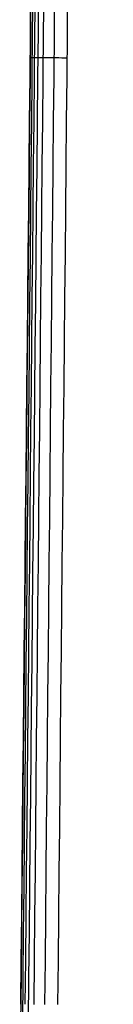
# Model space of a CAD drawing. Extents: x 8195 to 9024, y -2232 to -1505.
# Tile 24 of 42: x 8553.07 to 8557.4, y -1792.48 to -1746.94. Entities that reach past the tile are written whole.
import ezdxf

# ---------------------------------------------------------------- set-up
doc = ezdxf.new("R2010")
doc.units = 0
doc.layers.add('1', color=7, linetype='CONTINUOUS')

msp = doc.modelspace()

# ---------------------------------------------------------------- linework, layer by layer
at = {"layer": '1', "color": 7, "extrusion": (0.999951, -0.009949, 2.73073e-08)}
msp.add_arc((2122.656, -449026.633, 8570.534), 449082.472, 90.45528976, 90.48928495, dxfattribs=at)
at = {"layer": '1', "color": 7, "extrusion": (-0.99995, 0.009956, 3.5761e-08)}
msp.add_arc((-1714.945, -347990.255, -8570.546), 348037.067, 89.43661271, 89.4796549, dxfattribs=at)
at = {"layer": '1', "color": 7, "extrusion": (-0.99995, 0.009953, 1.09775e-10)}
msp.add_arc((-2142.081, -449026.301, -8570.639), 449082.731, 89.50823976, 89.5422352, dxfattribs=at)
at = {"layer": '1', "color": 7, "extrusion": (-0.999891, 0.009966, -0.010895)}
msp.add_arc((-1771.629, -349614.739, -8570.585), 349568.038, 89.42980431, 89.47265803, dxfattribs=at)
at = {"layer": '1', "color": 7, "extrusion": (0.999948, -0.010066, 0.001505)}
msp.add_arc((2141.648, -444316.655, 8571.132), 444360.683, 90.46244808, 90.49680458, dxfattribs=at)
at = {"layer": '1', "color": 7, "extrusion": (-0.999899, 0.009911, -0.01018)}
msp.add_arc((-1768.661, -351552.005, -8570.935), 351511.004, 89.43336338, 89.47598023, dxfattribs=at)
at = {"layer": '1', "color": 7, "extrusion": (-0.999928, 0.009867, -0.006806)}
msp.add_arc((-1756.519, -353105.807, -8571.509), 353093.459, 89.43781114, 89.48023697, dxfattribs=at)
at = {"layer": '1', "color": 7, "extrusion": (0.999952, -0.009844, 8.10456e-05)}
msp.add_arc((1732.816, -353853.86, 8572.059), 353899.17, 90.51477367, 90.55710286, dxfattribs=at)
at = {"layer": '1', "color": 7, "extrusion": (0.009952, 0.999903, 0.009706)}
msp.add_arc((-8571.539, 46.559, -1663.115), 1, 225.7345, 359.9924, dxfattribs=at)

doc.saveas('drawing.dxf')
